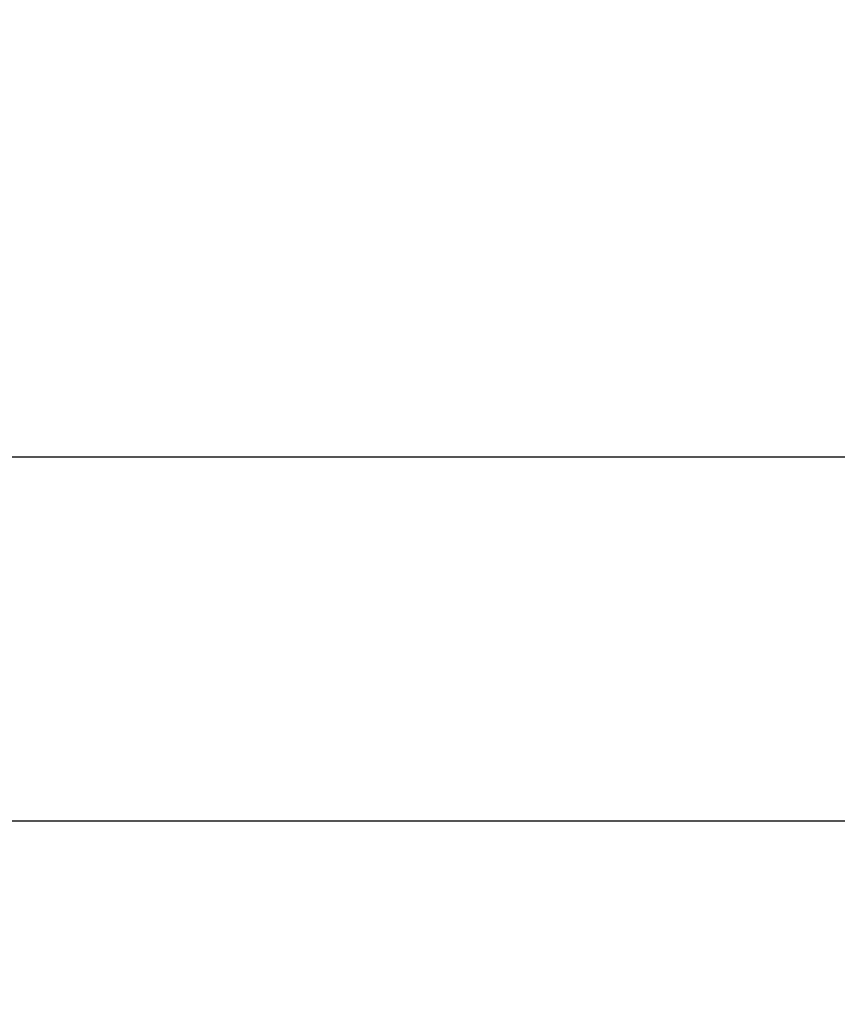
# Model space of a CAD drawing. Header units: millimetres. Extents: x -374129 to 1163271, y -112652 to 695637.
# Tile 124 of 256: x 55040 to 55669, y -32771 to -32013. Entities that reach past the tile are written whole.
import ezdxf
from ezdxf import colors
from ezdxf.entities.mleader import LeaderData, LeaderLine
from ezdxf.math import Vec2, Vec3

# ---------------------------------------------------------------- set-up
doc = ezdxf.new("R2010")
doc.units = ezdxf.units.MM
doc.layers.add('KRT_opisy', color=146, linetype='Continuous')
doc.layers.add('KRT_technologia', color=30, linetype='Continuous')
doc.styles.add('WYMIAR', font='romans.shx', dxfattribs={"width": 0.8})

# ---------------------------------------------------------------- blocks, each defined once
blk = doc.blocks.new('sys napowietrzania')
at = {"layer": 'KRT_technologia', "linetype": 'ByBlock', "lineweight": -2}
for p, q in [((61177.61, -261.76, 904.27), (55595.61, -261.76, 904.27)), ((55595.61, -541.76, 904.27), (61177.61, -541.76, 904.27))]:
    blk.add_line(p, q, dxfattribs=at)

msp = doc.modelspace()

# ---------------------------------------------------------------- block references
msp.add_blockref('sys napowietrzania', (-1019.98, -32087.66, 3070))

# ---------------------------------------------------------------- next in the draw order: leaders
at = {"layer": 'KRT_opisy', "color": 1}
ml = msp.add_multileader_mtext('Standard', dxfattribs=at)
ml.set_content('\\C54;SZAFA AKPIA -DOKŁADNE WYMIARY W TRAKCIE DOBORU I ROZMIESZCZENIA ELEMENTÓW AUTOMATYKI PO UWZGLĘDNIENIU RZECZYWISTYCH POTRZEB MONTAŻOWYCH', style='WYMIAR')
ml.set_leader_properties(color=1)
ml.build(insert=Vec2(0, 0))
ml.multileader.update_dxf_attribs({"text_right_attachment_type": 6, "dogleg_length": 0.36, "arrow_head_size": 200, "scale": 100})
ctx = ml.context
ctx.base_point, ctx.scale, ctx.char_height, ctx.arrow_head_size, ctx.landing_gap_size, ctx.plane_origin = Vec3(32699.33, -27661.99), 100, 200, 200, 9, Vec3(4731.61, -111551.57)
ctx.right_attachment = 6
notes = []
notes.append((ctx, [(0, (1, 1, 0), (32663.33, -27661.99), (1, 0), 36, [(1, [(31840, -32770.64)], 0, [])])]))
ctx.mtext.insert, ctx.mtext.width, ctx.mtext.defined_height, ctx.mtext.flow_direction = Vec3(32708.33, -27561.99), 5517.2638, 1534.23, 5
ctx.mtext.has_bg_fill, ctx.mtext.bg_color, ctx.mtext.bg_scale_factor, ctx.mtext.bg_transparency, ctx.mtext.use_window_bg_color = 1, -1027028792, 1.5, 0, 1
for ctx, leaders in notes:
    for number, flags, end, landing, length, lines in leaders:
        leader = LeaderData()
        leader.index, (leader.has_last_leader_line, leader.has_dogleg_vector, leader.attachment_direction) = number, flags
        leader.last_leader_point, leader.dogleg_vector, leader.dogleg_length = Vec3(end), Vec3(landing), length
        for number, points, colour, breaks in lines:
            line = LeaderLine()
            line.index, line.vertices, line.color, line.breaks = number, Vec3.list(points), colors.encode_raw_color(colour), breaks
            leader.lines.append(line)
        ctx.leaders.append(leader)

doc.saveas('drawing.dxf')
